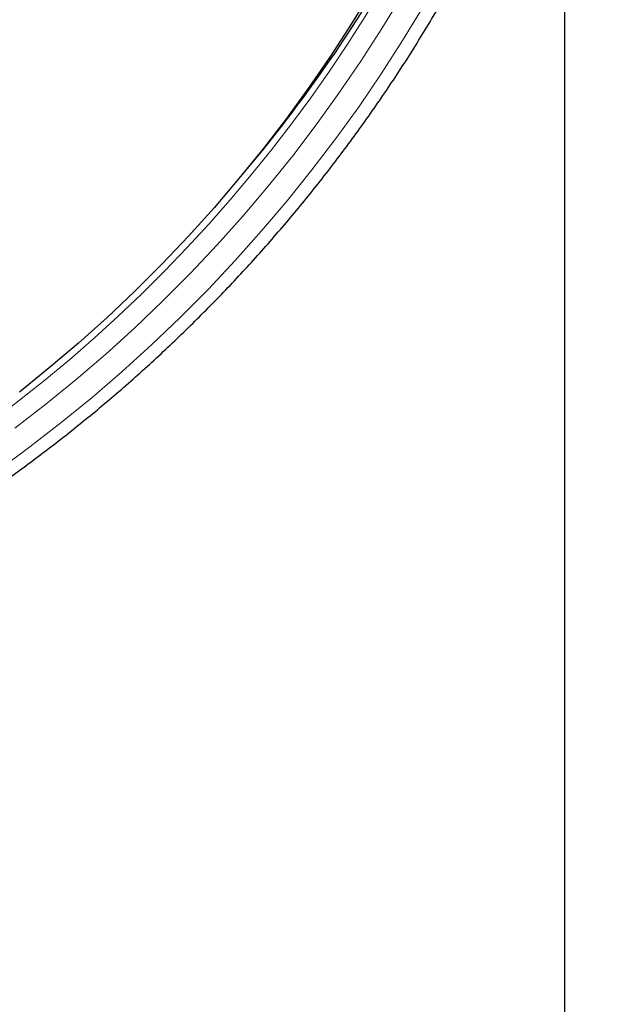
# Model space of a CAD drawing. Header units: millimetres. Extents: x 8 to 2236, y 12 to 2208.
# Tile 49 of 173: x 1115 to 1133, y 1824 to 1854. Entities that reach past the tile are written whole.
import ezdxf

# ---------------------------------------------------------------- set-up
doc = ezdxf.new("R2010")
doc.units = ezdxf.units.MM

msp = doc.modelspace()

# ---------------------------------------------------------------- linework, layer by layer
at = {"color": 7, "linetype": 'Continuous', "lineweight": 30}
msp.add_line((1131.968, 1718.676), (1131.968, 1862.978), dxfattribs=at)
at = {"color": 252, "linetype": 'Continuous', "lineweight": 0, "flags": 128}
for points in [[(1127.014, 1854.91), (1126.402, 1853.899), (1125.762, 1852.904), (1125.096, 1851.925), (1124.404, 1850.965), (1123.687, 1850.022), (1122.945, 1849.098), (1122.179, 1848.193), (1121.388, 1847.309), (1120.575, 1846.445), (1119.738, 1845.602), (1118.88, 1844.781), (1118, 1843.982), (1117.098, 1843.206), (1116.177, 1842.454), (1115.236, 1841.726)], [(1114.711, 1840.443), (1115.687, 1841.158), (1116.643, 1841.899), (1117.58, 1842.663), (1118.496, 1843.452), (1119.39, 1844.263), (1120.262, 1845.097), (1121.112, 1845.954), (1121.939, 1846.832), (1122.742, 1847.731), (1123.521, 1848.65), (1124.275, 1849.589), (1125.004, 1850.547), (1125.707, 1851.523), (1126.384, 1852.518), (1127.034, 1853.529), (1127.656, 1854.556)]]:
    msp.add_lwpolyline(points, dxfattribs=at)
at = {"color": 7, "linetype": 'Continuous', "lineweight": 30, "flags": 128}
msp.add_lwpolyline([(1126.078, 1855.021), (1125.471, 1854.03), (1124.838, 1853.055), (1124.179, 1852.096), (1123.495, 1851.155), (1122.786, 1850.231), (1122.053, 1849.326), (1121.296, 1848.44), (1120.515, 1847.574), (1119.712, 1846.728), (1118.886, 1845.903), (1118.038, 1845.1), (1117.17, 1844.319), (1116.281, 1843.56), (1115.372, 1842.825)], dxfattribs=at)
at = {"color": 252, "linetype": 'Continuous', "lineweight": 0}
msp.add_arc((1087.708, 1878.029), 44.972, 269.5605, 351.3998, dxfattribs=at)
at = {"color": 7, "linetype": 'Continuous', "lineweight": 30}
msp.add_arc((1088.263, 1878.138), 44.407, 319.4273, 329.5299, dxfattribs=at)
msp.add_open_spline([(1079.685, 1831.972), (1079.913, 1831.935), (1080.394, 1831.859), (1081.131, 1831.757), (1081.895, 1831.662), (1082.661, 1831.58), (1083.428, 1831.511), (1084.196, 1831.454), (1084.965, 1831.409), (1085.735, 1831.376), (1086.505, 1831.356), (1087.275, 1831.349), (1088.046, 1831.354), (1088.816, 1831.371), (1089.586, 1831.4), (1090.355, 1831.442), (1091.123, 1831.497), (1091.89, 1831.563), (1092.657, 1831.642), (1093.421, 1831.734), (1094.184, 1831.837), (1094.946, 1831.953), (1095.705, 1832.081), (1096.462, 1832.222), (1097.217, 1832.374), (1097.968, 1832.539), (1098.717, 1832.716), (1099.463, 1832.904), (1100.206, 1833.105), (1100.945, 1833.318), (1101.681, 1833.542), (1102.413, 1833.779), (1103.141, 1834.027), (1103.864, 1834.287), (1104.583, 1834.558), (1105.298, 1834.841), (1106.007, 1835.135), (1106.712, 1835.441), (1107.411, 1835.758), (1108.105, 1836.086), (1108.794, 1836.426), (1109.476, 1836.776), (1110.153, 1837.138), (1110.824, 1837.51), (1111.488, 1837.893), (1112.146, 1838.286), (1112.797, 1838.691), (1113.442, 1839.105), (1114.079, 1839.53), (1114.709, 1839.965), (1115.332, 1840.41), (1115.947, 1840.865), (1116.555, 1841.33), (1117.154, 1841.805), (1117.746, 1842.289), (1118.33, 1842.783), (1118.905, 1843.286), (1119.472, 1843.798), (1120.03, 1844.32), (1120.579, 1844.85), (1121.12, 1845.389), (1121.651, 1845.936), (1122.173, 1846.492), (1122.686, 1847.057), (1123.189, 1847.629), (1123.683, 1848.21), (1124.167, 1848.798), (1124.641, 1849.395), (1125.105, 1849.998), (1125.559, 1850.609), (1126.003, 1851.228), (1126.436, 1851.853), (1126.858, 1852.485), (1127.271, 1853.124), (1127.672, 1853.77), (1128.063, 1854.422), (1128.442, 1855.08), (1128.811, 1855.744), (1129.168, 1856.414), (1129.514, 1857.09), (1129.849, 1857.771), (1130.173, 1858.457), (1130.485, 1859.149), (1130.785, 1859.845), (1131.074, 1860.546), (1131.351, 1861.252), (1131.616, 1861.962), (1131.869, 1862.677), (1132.11, 1863.395), (1132.34, 1864.117), (1132.557, 1864.842), (1132.762, 1865.572), (1132.947, 1866.272), (1133.058, 1866.73), (1133.11, 1866.944)], degree=3, knots=[0, 0, 0, 0, 0.009788, 0.020686, 0.031584, 0.042482, 0.05338, 0.064278, 0.075177, 0.086075, 0.096973, 0.107871, 0.118769, 0.129667, 0.140565, 0.151463, 0.162362, 0.17326, 0.184158, 0.195056, 0.205954, 0.216852, 0.22775, 0.238648, 0.249546, 0.260444, 0.271342, 0.28224, 0.293138, 0.304036, 0.314934, 0.325832, 0.33673, 0.347628, 0.358526, 0.369423, 0.380321, 0.391219, 0.402117, 0.413014, 0.423912, 0.434809, 0.445707, 0.456605, 0.467502, 0.478399, 0.489297, 0.500194, 0.511091, 0.521989, 0.532886, 0.543783, 0.55468, 0.565577, 0.576474, 0.587371, 0.598268, 0.609165, 0.620062, 0.630959, 0.641855, 0.652752, 0.663649, 0.674545, 0.685442, 0.696338, 0.707234, 0.718131, 0.729027, 0.739923, 0.750819, 0.761716, 0.772612, 0.783508, 0.794404, 0.8053, 0.816196, 0.827091, 0.837987, 0.848883, 0.859779, 0.870674, 0.88157, 0.892465, 0.903361, 0.914256, 0.925152, 0.936047, 0.946943, 0.957838, 0.968733, 0.979629, 0.990524, 1, 1, 1, 1], dxfattribs=at)

doc.saveas('drawing.dxf')
